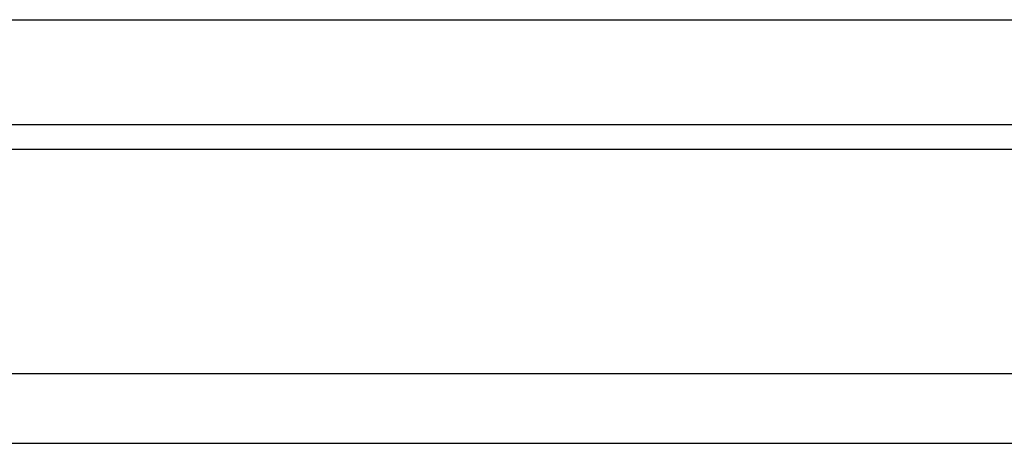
# Model space of a CAD drawing. Header units: millimetres. Extents: x 293 to 531, y -109 to -36.
# Tile 5 of 53: x 457.28 to 467.16, y -95.23 to -90.98. Entities that reach past the tile are written whole.
import ezdxf

# ---------------------------------------------------------------- set-up
doc = ezdxf.new("R2010")
doc.units = ezdxf.units.MM
doc.header["$LTSCALE"] = 0.1
doc.layers.add('OUT', color=3, linetype='CONTINUOUS')

msp = doc.modelspace()

# ---------------------------------------------------------------- linework, layer by layer
at = {"layer": 'OUT', "color": 0}
for p, q in [((447.4099, -90.9788), (486.9099, -90.9788)), ((447.4099, -92.0288), (486.9099, -92.0288)), ((400.5741, -92.2788), (531.1599, -92.2788)), ((400.3344, -94.5288), (531.1599, -94.5288)), ((381.1599, -95.2288), (531.1599, -95.2288))]:
    msp.add_line(p, q, dxfattribs=at)

doc.saveas('drawing.dxf')
